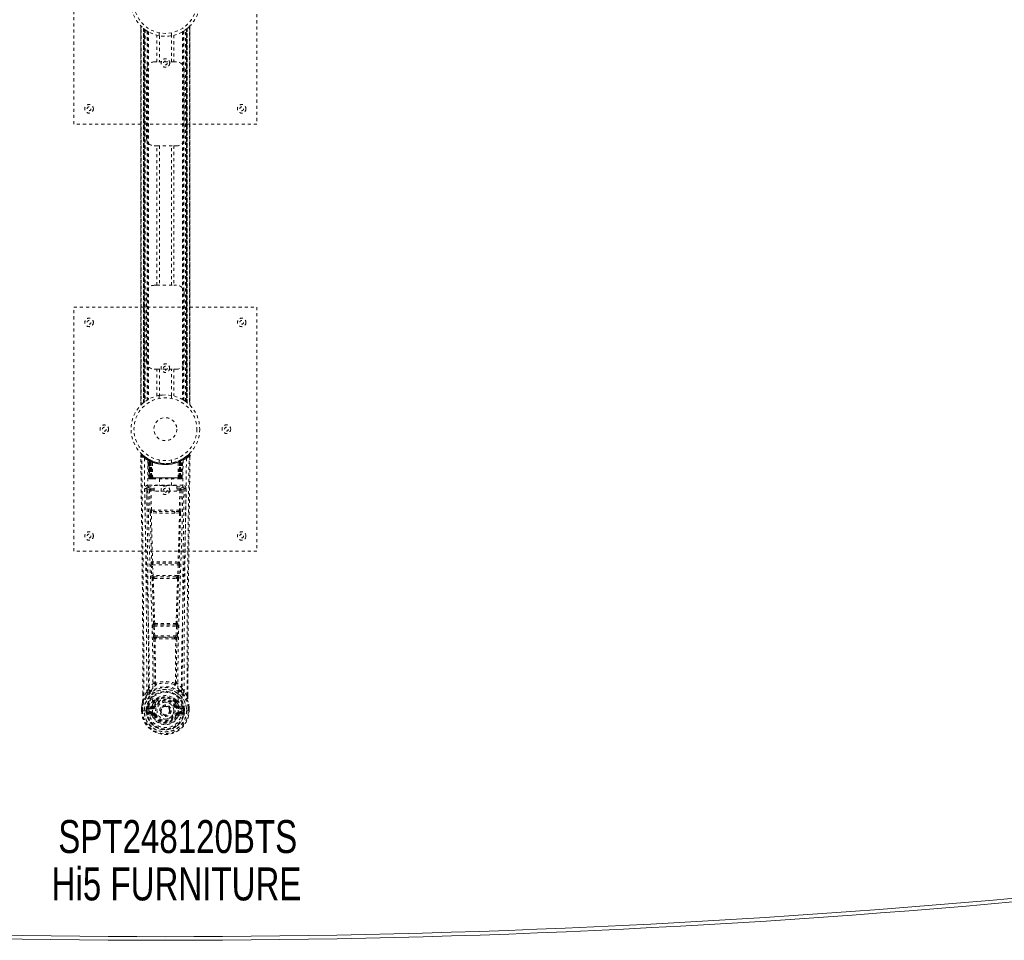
# Model space of a CAD drawing. Header units: inches. Extents: x 6 to 125, y 33 to 81.
# Tile 3 of 6: x 61 to 93, y 33 to 64. Entities that reach past the tile are written whole.
import ezdxf

# ---------------------------------------------------------------- set-up
doc = ezdxf.new("R2010")
doc.units = ezdxf.units.IN
doc.header["$MEASUREMENT"] = 0
doc.linetypes.add('SLD-Dashed', pattern=[0.075, 0.05, -0.025])
doc.linetypes.add('SLD-Solid', pattern=[0])
doc.layers.add('HI5-SYMBOLTEXT', color=5, linetype='SLD-Solid')
doc.styles.add('SLDTEXTSTYLE0', font='TXT', dxfattribs={"width": 0.75})

# ---------------------------------------------------------------- blocks, each defined once
blk = doc.blocks.new('SW_NOTE_0')
at = {"layer": 'HI5-SYMBOLTEXT', "color": 0, "char_height": 1.08, "attachment_point": 1, "style": 'SLDTEXTSTYLE0'}
for s, insert in [('SPT248120BTS', (0, 1.392)), ('Hi5 FURNITURE', (-0.218, -0.16))]:
    blk.add_mtext(s, dxfattribs=dict(at, insert=insert))

msp = doc.modelspace()

# ---------------------------------------------------------------- linework, layer by layer
at = {"color": 7, "linetype": 'SLD-Dashed', "lineweight": 0}
for p, q in [((62.547, 60.137), (62.547, 68.137)), ((68.547, 68.137), (68.547, 60.137)), ((64.742, 63.353), (64.742, 50.922)), ((64.742, 50.923), (64.742, 63.351)), ((64.742, 63.351), (64.743, 63.351)), ((64.742, 63.351), (64.742, 50.924)), ((64.754, 50.935), (64.754, 63.339)), ((64.837, 63.265), (64.832, 63.269)), ((64.832, 51.006), (64.832, 63.269)), ((64.832, 63.269), (64.832, 51.006)), ((64.837, 63.265), (64.837, 51.01)), ((64.838, 63.264), (64.838, 51.011)), ((64.877, 63.234), (64.841, 63.262)), ((64.841, 51.013), (64.841, 63.262)), ((64.841, 63.261), (64.841, 51.013)), ((64.853, 51.022), (64.853, 63.252)), ((64.857, 51.025), (64.857, 63.249)), ((64.859, 63.247), (64.859, 51.027)), ((64.861, 63.246), (64.861, 51.029)), ((66.234, 51.029), (66.234, 63.246)), ((66.236, 51.027), (66.236, 63.247)), ((66.238, 63.249), (66.238, 51.025)), ((66.239, 63.25), (66.239, 51.025)), ((66.248, 51.017), (66.248, 63.257)), ((66.254, 63.262), (66.254, 51.013)), ((66.254, 51.013), (66.254, 63.261)), ((66.262, 63.269), (66.258, 63.265)), ((66.258, 51.01), (66.258, 63.265)), ((66.262, 63.269), (66.262, 51.006)), ((66.262, 51.006), (66.262, 63.269)), ((66.34, 63.339), (66.34, 50.935)), ((66.352, 50.922), (66.352, 63.352)), ((66.352, 63.351), (66.352, 50.923)), ((66.353, 50.924), (66.353, 63.351)), ((64.883, 63.229), (64.883, 51.045)), ((64.949, 63.185), (64.944, 63.188)), ((64.949, 63.185), (64.949, 51.09)), ((64.974, 63.169), (64.974, 51.105)), ((64.992, 63.159), (64.992, 51.116)), ((65.266, 62.172), (65.266, 63.048)), ((65.347, 63.126), (65.347, 63.03)), ((65.35, 63.03), (65.35, 62.172)), ((65.745, 62.172), (65.745, 63.03)), ((65.747, 63.03), (65.747, 63.126)), ((65.829, 63.048), (65.829, 62.172)), ((66.103, 63.159), (66.103, 51.116)), ((66.12, 63.169), (66.12, 51.105)), ((66.146, 63.185), (66.146, 51.09)), ((66.203, 51.051), (66.203, 63.223)), ((65.182, 62.172), (65.266, 62.172)), ((65.829, 62.172), (65.266, 62.172)), ((65.829, 62.172), (65.912, 62.172)), ((64.932, 59.672), (64.932, 61.922)), ((66.162, 61.922), (66.162, 59.672)), ((68.547, 60.137), (62.547, 60.137)), ((65.266, 59.422), (65.182, 59.422)), ((65.266, 54.852), (65.266, 59.422)), ((65.266, 59.422), (65.829, 59.422)), ((65.35, 59.422), (65.35, 54.852)), ((65.745, 54.852), (65.745, 59.422)), ((65.829, 59.422), (65.829, 54.852)), ((65.912, 59.422), (65.829, 59.422)), ((65.182, 54.852), (65.266, 54.852)), ((65.266, 54.852), (65.829, 54.852)), ((65.829, 54.852), (65.912, 54.852)), ((64.932, 52.352), (64.932, 54.602)), ((66.162, 54.602), (66.162, 52.352)), ((62.547, 46.137), (62.547, 54.137)), ((62.547, 54.137), (68.547, 54.137)), ((68.547, 54.137), (68.547, 46.137)), ((65.266, 52.102), (65.182, 52.102)), ((65.266, 51.226), (65.266, 52.102)), ((65.266, 52.102), (65.829, 52.102)), ((65.35, 52.102), (65.35, 51.245)), ((65.745, 51.245), (65.745, 52.102)), ((65.829, 52.102), (65.829, 51.226)), ((65.912, 52.102), (65.829, 52.102)), ((64.832, 51.006), (64.837, 51.01)), ((64.837, 51.009), (64.843, 51.014)), ((65.347, 51.245), (65.347, 51.148)), ((65.747, 51.148), (65.747, 51.245)), ((66.146, 51.09), (66.15, 51.087)), ((66.218, 51.041), (66.254, 51.013)), ((66.352, 50.923), (66.352, 50.924)), ((64.741, 49.278), (64.742, 49.211)), ((64.771, 49.279), (64.791, 49.301)), ((64.832, 49.266), (64.79, 49.3)), ((64.979, 49.163), (64.966, 49.171)), ((64.985, 49.159), (64.972, 49.167)), ((64.994, 49.138), (64.98, 49.146)), ((65.002, 48.541), (64.98, 49.146)), ((65.015, 48.541), (64.994, 49.138)), ((65.045, 49.128), (64.997, 49.153)), ((65.013, 49.131), (65.036, 48.537)), ((65.081, 49.092), (65.013, 49.128)), ((65.033, 48.541), (65.013, 49.128)), ((65.026, 49.137), (65.053, 49.124)), ((65.04, 49.098), (65.053, 49.124)), ((65.04, 49.098), (65.041, 48.541)), ((65.048, 49.094), (65.04, 49.098)), ((65.048, 49.094), (65.06, 49.12)), ((65.048, 48.541), (65.048, 49.094)), ((65.064, 49.118), (65.049, 49.126)), ((65.053, 49.124), (65.06, 49.12)), ((65.054, 49.092), (65.066, 49.118)), ((65.054, 48.541), (65.054, 49.092)), ((65.054, 49.092), (65.061, 49.088)), ((65.061, 49.088), (65.073, 49.114)), ((65.061, 49.088), (65.061, 48.541)), ((65.065, 49.118), (65.064, 49.118)), ((65.072, 49.083), (65.084, 49.109)), ((65.072, 49.083), (65.072, 48.541)), ((65.079, 49.08), (65.072, 49.083)), ((65.079, 49.08), (65.09, 49.106)), ((65.079, 48.541), (65.079, 49.08)), ((65.081, 49.092), (65.082, 49.092)), ((65.1, 48.541), (65.081, 49.092)), ((65.082, 49.092), (65.101, 48.541)), ((65.084, 49.109), (65.09, 49.106)), ((65.131, 48.541), (65.127, 49.063)), ((65.347, 49.126), (65.347, 49.03)), ((65.747, 49.03), (65.747, 49.126)), ((65.963, 48.541), (65.968, 49.063)), ((65.994, 48.541), (66.013, 49.092)), ((66.014, 49.092), (65.994, 48.541)), ((66.004, 49.106), (66.011, 49.109)), ((66.004, 49.106), (66.016, 49.08)), ((66.011, 49.109), (66.023, 49.083)), ((66.013, 49.092), (66.014, 49.092)), ((66.082, 49.128), (66.014, 49.092)), ((66.023, 49.083), (66.016, 49.08)), ((66.016, 49.08), (66.016, 48.541)), ((66.03, 49.118), (66.022, 49.115)), ((66.022, 49.114), (66.034, 49.088)), ((66.022, 48.541), (66.023, 49.083)), ((66.037, 49.122), (66.029, 49.118)), ((66.029, 49.118), (66.041, 49.092)), ((66.031, 49.118), (66.03, 49.118)), ((66.097, 49.153), (66.031, 49.118)), ((66.034, 49.088), (66.041, 49.092)), ((66.034, 48.541), (66.034, 49.088)), ((66.035, 49.12), (66.042, 49.124)), ((66.035, 49.12), (66.047, 49.094)), ((66.041, 49.092), (66.041, 48.541)), ((66.042, 49.124), (66.051, 49.128)), ((66.042, 49.124), (66.055, 49.098)), ((66.055, 49.098), (66.047, 49.094)), ((66.047, 49.094), (66.047, 48.541)), ((66.054, 48.541), (66.055, 49.098)), ((66.059, 48.537), (66.082, 49.131)), ((66.062, 48.541), (66.082, 49.128)), ((66.08, 48.541), (66.101, 49.138)), ((66.093, 48.541), (66.114, 49.146)), ((66.114, 49.146), (66.101, 49.138)), ((66.129, 49.171), (66.116, 49.163)), ((66.305, 49.3), (66.263, 49.266)), ((66.354, 49.278), (66.324, 49.279)), ((66.352, 49.215), (66.352, 49.278)), ((66.353, 49.211), (66.354, 49.278)), ((66.353, 49.211), (66.354, 49.278)), ((65.002, 48.541), (65.015, 48.541)), ((65.041, 48.541), (65.002, 48.541)), ((65.015, 48.541), (65.054, 48.541)), ((65.033, 48.541), (65.1, 48.541)), ((65.041, 48.541), (65.048, 48.541)), ((65.041, 48.512), (65.048, 48.512)), ((65.045, 48.512), (65.055, 48.512)), ((66.047, 48.541), (65.048, 48.541)), ((65.061, 48.541), (65.054, 48.541)), ((65.055, 48.512), (65.061, 48.512)), ((65.061, 48.541), (66.034, 48.541)), ((65.063, 48.512), (65.117, 48.512)), ((65.072, 48.541), (65.079, 48.541)), ((65.073, 48.512), (65.079, 48.512)), ((66.016, 48.541), (65.079, 48.541)), ((65.117, 48.512), (65.079, 48.512)), ((65.101, 48.541), (65.1, 48.541)), ((65.101, 48.541), (65.131, 48.541)), ((65.131, 48.541), (65.963, 48.541)), ((65.131, 48.512), (65.139, 48.512)), ((65.139, 48.512), (65.956, 48.512)), ((65.352, 48.512), (65.352, 48.29)), ((65.742, 48.29), (65.742, 48.512)), ((65.956, 48.512), (65.964, 48.512)), ((65.963, 48.541), (65.994, 48.541)), ((65.978, 48.512), (66.032, 48.512)), ((66.016, 48.512), (65.978, 48.512)), ((65.994, 48.541), (65.994, 48.541)), ((65.994, 48.541), (66.062, 48.541)), ((66.016, 48.541), (66.022, 48.541)), ((66.016, 48.512), (66.022, 48.512)), ((66.041, 48.541), (66.034, 48.541)), ((66.034, 48.512), (66.04, 48.512)), ((66.04, 48.512), (66.05, 48.512)), ((66.041, 48.541), (66.08, 48.541)), ((66.046, 48.512), (66.054, 48.512)), ((66.047, 48.541), (66.054, 48.541)), ((66.093, 48.541), (66.054, 48.541)), ((66.08, 48.541), (66.093, 48.541)), ((64.936, 48.205), (64.935, 48.197)), ((64.935, 48.194), (64.938, 47.907)), ((64.98, 48.303), (64.98, 48.243)), ((66.115, 48.303), (64.98, 48.303)), ((64.98, 48.243), (65.177, 48.243)), ((65.029, 48.14), (65.044, 47.478)), ((65.073, 48.186), (65.073, 48.141)), ((65.177, 48.186), (65.073, 48.186)), ((65.089, 47.48), (65.073, 48.141)), ((65.177, 48.141), (65.073, 48.141)), ((65.177, 48.11), (65.177, 48.29)), ((65.177, 48.29), (65.927, 48.29)), ((65.927, 48.11), (65.177, 48.11)), ((65.927, 48.29), (65.927, 48.11)), ((65.927, 48.243), (66.115, 48.243)), ((66.021, 48.186), (65.927, 48.186)), ((66.021, 48.141), (65.927, 48.141)), ((66.021, 48.141), (66.006, 47.48)), ((66.021, 48.186), (66.021, 48.141)), ((66.066, 48.14), (66.051, 47.478)), ((66.115, 48.243), (66.115, 48.303)), ((66.156, 47.907), (66.16, 48.194)), ((66.16, 48.197), (66.159, 48.205)), ((66.006, 47.48), (65.089, 47.48)), ((65.25, 47.437), (65.097, 47.439)), ((65.845, 47.437), (65.25, 47.437)), ((65.998, 47.439), (65.845, 47.437)), ((65.243, 47.388), (65.086, 47.394)), ((66.009, 47.394), (65.852, 47.388)), ((68.547, 46.137), (62.547, 46.137)), ((65.082, 45.695), (65.099, 45.342)), ((65.097, 45.788), (65.089, 45.785)), ((65.127, 45.697), (65.968, 45.697)), ((65.144, 45.344), (65.127, 45.697)), ((65.133, 45.742), (65.141, 45.745)), ((65.962, 45.742), (65.133, 45.742)), ((65.968, 45.697), (65.951, 45.344)), ((65.954, 45.745), (65.962, 45.742)), ((66.013, 45.695), (65.995, 45.342)), ((66.006, 45.785), (65.998, 45.788)), ((65.951, 45.344), (65.144, 45.344)), ((65.149, 45.249), (65.181, 45.248)), ((65.191, 45.299), (65.159, 45.3)), ((65.191, 45.299), (65.904, 45.299)), ((65.904, 45.299), (65.936, 45.3)), ((65.913, 45.248), (65.946, 45.249)), ((65.137, 43.677), (65.154, 43.36)), ((65.161, 43.771), (65.146, 43.767)), ((65.182, 43.679), (65.913, 43.679)), ((65.198, 43.362), (65.182, 43.679)), ((65.191, 43.724), (65.205, 43.729)), ((65.904, 43.724), (65.191, 43.724)), ((65.89, 43.729), (65.904, 43.724)), ((65.913, 43.679), (65.897, 43.362)), ((65.934, 43.771), (65.948, 43.767)), ((65.958, 43.677), (65.941, 43.36)), ((65.897, 43.362), (65.198, 43.362)), ((65.208, 43.264), (65.248, 43.263)), ((65.256, 43.317), (65.217, 43.317)), ((65.256, 43.317), (65.839, 43.317)), ((65.878, 43.317), (65.839, 43.317)), ((65.847, 43.263), (65.887, 43.264)), ((66.284, 42.329), (66.283, 41.405)), ((66.285, 41.404), (66.288, 42.329)), ((65.22, 41.824), (65.22, 41.824)), ((65.875, 41.824), (65.875, 41.824)), ((64.81, 41.404), (64.81, 41.458)), ((64.811, 41.459), (64.811, 41.405)), ((64.936, 41.522), (64.84, 41.406)), ((66.255, 41.406), (66.159, 41.522)), ((64.768, 41.024), (64.768, 41.02)), ((64.768, 40.903), (64.768, 41.02)), ((64.769, 41.02), (64.769, 40.903)), ((64.797, 41.02), (64.797, 40.906)), ((64.948, 40.976), (64.919, 40.977)), ((64.919, 40.977), (64.919, 40.977)), ((64.919, 40.906), (64.919, 40.977)), ((64.948, 40.976), (64.949, 40.906)), ((64.949, 40.976), (64.954, 40.995)), ((64.954, 40.995), (64.954, 40.985)), ((64.954, 40.985), (64.954, 40.906)), ((64.964, 41.026), (64.96, 41.022)), ((64.964, 41.026), (64.975, 41.037)), ((65.089, 41.058), (64.975, 41.037)), ((64.975, 41.037), (64.975, 41.038)), ((64.975, 41.037), (64.975, 41.037)), ((64.989, 41.004), (65.119, 41.029)), ((64.989, 41.004), (64.989, 40.974)), ((65.119, 41.004), (64.989, 41.004)), ((65.119, 40.974), (64.989, 40.974)), ((65.119, 41.029), (65.119, 41.004)), ((65.119, 40.974), (65.119, 41.004)), ((65.174, 41.07), (65.201, 41.059)), ((65.179, 41.219), (65.179, 41.201)), ((65.187, 41.248), (65.198, 41.265)), ((65.203, 41.214), (65.202, 41.195)), ((65.892, 41.195), (65.892, 41.214)), ((65.894, 41.059), (65.921, 41.07)), ((65.896, 41.265), (65.908, 41.248)), ((65.916, 41.219), (65.916, 41.201)), ((65.976, 41.029), (66.106, 41.004)), ((65.976, 41.029), (65.976, 41.004)), ((66.106, 41.004), (65.976, 41.004)), ((65.976, 40.974), (65.976, 41.004)), ((66.106, 40.974), (65.976, 40.974)), ((66.12, 41.037), (66.005, 41.058)), ((66.106, 40.974), (66.106, 41.004)), ((66.12, 41.037), (66.13, 41.027)), ((66.131, 41.026), (66.13, 41.027)), ((66.131, 41.026), (66.13, 41.027)), ((66.134, 41.022), (66.131, 41.026)), ((66.141, 40.995), (66.141, 40.985)), ((66.146, 40.976), (66.141, 40.995)), ((66.141, 40.985), (66.141, 40.906)), ((66.176, 40.977), (66.146, 40.976)), ((66.146, 40.906), (66.146, 40.976)), ((66.176, 40.977), (66.176, 40.906)), ((66.176, 40.977), (66.176, 40.977)), ((66.297, 40.906), (66.297, 41.02)), ((66.326, 40.903), (66.326, 41.02)), ((66.327, 41.02), (66.327, 41.024)), ((66.327, 40.903), (66.327, 41.02)), ((64.768, 40.903), (64.772, 40.903)), ((64.772, 40.903), (64.825, 40.904)), ((64.825, 40.904), (64.848, 40.904)), ((64.848, 40.904), (65.006, 40.904)), ((64.919, 40.906), (64.949, 40.906)), ((64.919, 40.906), (64.919, 40.906)), ((64.954, 40.906), (64.949, 40.906)), ((64.972, 40.786), (65.091, 40.762)), ((65.002, 40.852), (65.002, 40.822)), ((65.002, 40.852), (65.119, 40.852)), ((65.119, 40.802), (65.002, 40.822)), ((65.002, 40.822), (65.119, 40.822)), ((65.119, 40.852), (65.119, 40.822)), ((65.119, 40.802), (65.119, 40.822)), ((65.124, 40.867), (65.124, 40.869)), ((65.178, 40.758), (65.175, 40.766)), ((65.201, 40.768), (65.178, 40.758)), ((65.391, 40.913), (65.392, 40.929)), ((65.391, 40.905), (65.391, 40.913)), ((65.916, 40.758), (65.894, 40.768)), ((65.916, 40.758), (65.971, 40.735)), ((65.971, 40.869), (65.971, 40.867)), ((65.976, 40.852), (65.976, 40.822)), ((65.976, 40.852), (66.093, 40.852)), ((66.093, 40.822), (65.976, 40.802)), ((65.976, 40.802), (65.976, 40.822)), ((65.976, 40.822), (66.093, 40.822)), ((66.004, 40.762), (66.123, 40.786)), ((66.089, 40.904), (66.247, 40.904)), ((66.093, 40.822), (66.093, 40.852)), ((66.141, 40.906), (66.146, 40.906)), ((66.247, 40.904), (66.27, 40.904)), ((66.27, 40.904), (66.323, 40.903)), ((66.323, 40.903), (66.327, 40.903))]:
    msp.add_line(p, q, dxfattribs=at)
at = {"color": 7, "linetype": 'SLD-Dashed', "lineweight": 0, "flags": 128}
for points in [[(64.853, 63.252), (64.842, 63.261), (64.837, 63.265)], [(65.354, 63.029), (65.351, 63.029), (65.35, 63.03)], [(65.745, 63.03), (65.734, 63.028), (65.725, 63.026)], [(65.35, 51.245), (65.349, 51.244), (65.366, 51.248), (65.404, 51.253), (65.459, 51.259), (65.523, 51.262), (65.547, 51.262)], [(65.35, 51.245), (65.361, 51.247), (65.386, 51.25)], [(65.741, 51.245), (65.743, 51.245), (65.745, 51.245)], [(64.789, 49.299), (64.782, 49.302), (64.774, 49.305), (64.766, 49.305), (64.758, 49.304), (64.751, 49.3), (64.746, 49.295), (64.742, 49.288), (64.741, 49.281)], [(64.741, 49.278), (64.741, 49.278), (64.743, 49.278), (64.75, 49.279), (64.759, 49.279), (64.765, 49.279), (64.771, 49.279)], [(64.81, 41.458), (64.802, 44.028), (64.774, 46.653), (64.741, 49.278)], [(64.84, 41.406), (64.838, 42.87), (64.829, 44.344), (64.815, 45.791), (64.812, 46.038), (64.809, 46.296), (64.806, 46.512), (64.803, 46.741), (64.8, 46.991), (64.797, 47.262), (64.794, 47.48), (64.79, 47.743), (64.786, 48.066), (64.784, 48.277), (64.78, 48.535), (64.777, 48.797), (64.774, 49.045), (64.771, 49.279)], [(64.86, 49.185), (64.867, 48.138), (64.886, 47.093), (64.916, 46.051), (64.951, 45.013), (64.985, 43.979), (65.01, 42.949), (65.019, 41.924), (65.006, 40.904)], [(64.996, 49.154), (64.957, 49.177), (64.908, 49.209)], [(64.969, 49.129), (64.977, 48.084), (64.999, 47.041), (65.03, 46.002), (65.068, 44.966), (65.104, 43.935), (65.13, 42.908), (65.138, 41.886), (65.124, 40.869)], [(64.974, 49.164), (64.981, 49.153), (64.985, 49.139)], [(65.011, 49.136), (65.012, 49.13), (65.012, 49.128)], [(66.126, 49.129), (66.117, 48.085), (66.096, 47.042), (66.064, 46.002), (66.027, 44.967), (65.991, 43.935), (65.964, 42.909), (65.956, 41.887), (65.971, 40.869)], [(66.235, 49.185), (66.228, 48.138), (66.208, 47.093), (66.179, 46.051), (66.144, 45.013), (66.11, 43.979), (66.084, 42.949), (66.076, 41.924), (66.088, 40.904)], [(66.187, 49.21), (66.138, 49.177), (66.093, 49.151)], [(66.255, 41.406), (66.257, 42.872), (66.266, 44.344), (66.28, 45.791), (66.283, 46.012), (66.285, 46.242), (66.288, 46.445), (66.29, 46.644), (66.293, 46.859), (66.295, 47.009), (66.297, 47.166), (66.299, 47.323), (66.3, 47.44), (66.302, 47.58), (66.304, 47.742), (66.309, 48.074), (66.311, 48.279), (66.314, 48.533), (66.318, 48.795), (66.321, 49.043), (66.324, 49.279)], [(66.304, 49.301), (66.271, 49.273), (66.263, 49.266)], [(66.288, 42.329), (66.293, 44.028), (66.32, 46.653), (66.353, 49.211)], [(66.351, 49.278), (66.349, 49.286), (66.346, 49.294), (66.341, 49.3), (66.334, 49.305), (66.327, 49.308), (66.32, 49.308), (66.312, 49.306), (66.306, 49.302)], [(65.072, 48.541), (65.064, 48.541), (65.057, 48.541), (65.05, 48.541), (65.044, 48.541), (65.039, 48.541), (65.035, 48.541), (65.033, 48.541), (65.033, 48.541)], [(65.033, 48.541), (65.034, 48.535), (65.035, 48.532)], [(65.063, 48.512), (65.063, 48.512), (65.064, 48.512)], [(66.062, 48.541), (66.061, 48.541), (66.059, 48.541), (66.056, 48.541), (66.051, 48.541), (66.045, 48.541), (66.038, 48.541), (66.03, 48.541), (66.022, 48.541)], [(64.875, 48.197), (64.876, 48.061), (64.879, 47.889), (64.881, 47.68), (64.885, 47.435), (64.888, 47.186), (64.891, 46.967), (64.893, 46.813), (64.895, 46.675), (64.896, 46.553), (64.898, 46.398), (64.9, 46.235), (64.902, 46.079), (64.912, 45.265), (64.921, 44.447), (64.929, 43.475), (64.934, 42.485), (64.936, 41.522)], [(64.935, 48.197), (64.959, 48.168), (65.029, 48.14)], [(65.073, 48.186), (65.004, 48.214), (64.98, 48.243)], [(65.073, 48.141), (65.057, 48.14), (65.043, 48.14), (65.033, 48.14), (65.029, 48.14)], [(66.115, 48.243), (66.091, 48.214), (66.021, 48.186)], [(66.066, 48.14), (66.061, 48.14), (66.051, 48.14), (66.037, 48.14), (66.021, 48.141)], [(66.066, 48.14), (66.136, 48.168), (66.16, 48.197)], [(66.159, 41.522), (66.159, 42.042), (66.161, 42.575), (66.164, 43.12), (66.167, 43.635), (66.171, 44.165), (66.177, 44.717), (66.182, 45.206), (66.185, 45.463), (66.188, 45.736), (66.192, 46.025), (66.196, 46.329), (66.199, 46.604), (66.202, 46.845), (66.205, 47.036), (66.208, 47.251), (66.211, 47.492), (66.214, 47.717), (66.216, 47.91), (66.218, 48.07), (66.22, 48.197)], [(65.089, 47.48), (65.074, 47.479), (65.059, 47.479), (65.049, 47.479), (65.044, 47.478)], [(65.845, 47.437), (65.547, 47.437), (65.25, 47.437)], [(66.051, 47.478), (66.046, 47.479), (66.036, 47.479), (66.021, 47.479), (66.006, 47.48)], [(65.053, 47.397), (65.072, 46.591), (65.097, 45.788)], [(65.131, 45.784), (65.106, 46.588), (65.086, 47.394)], [(65.852, 47.388), (65.547, 47.388), (65.243, 47.388)], [(66.009, 47.394), (65.989, 46.588), (65.964, 45.784)], [(66.042, 47.397), (66.022, 46.591), (65.998, 45.788)], [(65.127, 45.697), (65.112, 45.696), (65.097, 45.696), (65.087, 45.695), (65.082, 45.695)], [(66.013, 45.695), (66.008, 45.695), (65.998, 45.696), (65.983, 45.696), (65.968, 45.697)], [(65.144, 45.344), (65.129, 45.344), (65.114, 45.343), (65.104, 45.342), (65.099, 45.342)], [(65.099, 45.342), (65.102, 45.31), (65.102, 45.308)], [(65.114, 45.253), (65.139, 44.511), (65.161, 43.771)], [(65.196, 43.766), (65.174, 44.506), (65.149, 45.249)], [(65.946, 45.249), (65.921, 44.506), (65.898, 43.766)], [(65.98, 45.253), (65.956, 44.511), (65.934, 43.771)], [(65.995, 45.342), (65.991, 45.342), (65.981, 45.343), (65.966, 45.344), (65.951, 45.344)], [(65.995, 45.342), (65.993, 45.31), (65.993, 45.308)], [(65.182, 43.679), (65.167, 43.679), (65.153, 43.678), (65.142, 43.677), (65.137, 43.677)], [(65.182, 43.679), (65.181, 43.688), (65.181, 43.696), (65.181, 43.704), (65.182, 43.711), (65.186, 43.72), (65.191, 43.724)], [(65.904, 43.724), (65.909, 43.72), (65.912, 43.711), (65.913, 43.704), (65.914, 43.696), (65.914, 43.688), (65.913, 43.679)], [(65.958, 43.677), (65.953, 43.677), (65.942, 43.678), (65.928, 43.679), (65.913, 43.679)], [(65.198, 43.362), (65.183, 43.361), (65.169, 43.361), (65.159, 43.36), (65.154, 43.36)], [(65.172, 43.27), (65.183, 42.55), (65.184, 41.832)], [(65.208, 43.264), (65.219, 42.543), (65.22, 41.824)], [(65.847, 43.263), (65.547, 43.262), (65.248, 43.263)], [(65.839, 43.317), (65.547, 43.316), (65.256, 43.317)], [(65.875, 41.824), (65.876, 42.543), (65.887, 43.264)], [(65.878, 43.317), (65.879, 43.318), (65.881, 43.319), (65.884, 43.322), (65.89, 43.332), (65.894, 43.346), (65.897, 43.362)], [(65.941, 43.36), (65.936, 43.36), (65.926, 43.361), (65.912, 43.361), (65.897, 43.362)], [(65.922, 43.27), (65.912, 42.55), (65.911, 41.832)], [(65.182, 41.823), (65.081, 41.735), (64.995, 41.635)], [(65.182, 41.823), (65.184, 41.813), (65.188, 41.804), (65.195, 41.798), (65.202, 41.794), (65.21, 41.794), (65.218, 41.798), (65.225, 41.804), (65.23, 41.813)], [(65.865, 41.813), (65.87, 41.804), (65.877, 41.798), (65.885, 41.794), (65.893, 41.794), (65.9, 41.798), (65.906, 41.804), (65.911, 41.813), (65.913, 41.823)], [(66.1, 41.635), (66.013, 41.735), (65.913, 41.823)], [(64.978, 41.482), (64.877, 41.358), (64.798, 41.204)], [(64.84, 41.406), (64.834, 41.406), (64.828, 41.406), (64.822, 41.406), (64.817, 41.406), (64.813, 41.405), (64.811, 41.405), (64.81, 41.405), (64.81, 41.404)], [(65.088, 41.586), (65.083, 41.58), (65.073, 41.571)], [(65.33, 41.353), (65.273, 41.323), (65.198, 41.265)], [(65.896, 41.265), (65.822, 41.323), (65.765, 41.353)], [(66.021, 41.571), (66.012, 41.579), (66.007, 41.586)], [(66.117, 41.482), (66.217, 41.358), (66.296, 41.204)], [(66.285, 41.404), (66.285, 41.405), (66.284, 41.405), (66.282, 41.405), (66.278, 41.406), (66.273, 41.406), (66.267, 41.406), (66.261, 41.406), (66.255, 41.406)], [(64.768, 41.02), (64.767, 41.02), (64.769, 41.02), (64.771, 41.02), (64.775, 41.02), (64.779, 41.02), (64.785, 41.02), (64.791, 41.02), (64.797, 41.02)], [(64.798, 41.204), (64.781, 41.125), (64.768, 41.024)], [(64.768, 41.02), (64.781, 41.117), (64.797, 41.193)], [(64.768, 41.024), (64.769, 41.024), (64.771, 41.024), (64.774, 41.023), (64.777, 41.023), (64.782, 41.022), (64.787, 41.021), (64.792, 41.021), (64.797, 41.02)], [(64.798, 41.204), (64.797, 41.199), (64.797, 41.193)], [(64.948, 40.976), (64.949, 40.976), (64.949, 40.976)], [(64.989, 40.974), (64.97, 40.977), (64.954, 40.985)], [(65.117, 41.081), (65.103, 41.064), (65.089, 41.058)], [(65.179, 41.201), (65.146, 41.149), (65.117, 41.081)], [(65.231, 41.183), (65.201, 41.133), (65.174, 41.07)], [(65.228, 41.047), (65.223, 41.049), (65.218, 41.051), (65.213, 41.053), (65.209, 41.055), (65.206, 41.057), (65.203, 41.058), (65.201, 41.058), (65.201, 41.059)], [(65.494, 41.06), (65.536, 41.069), (65.553, 41.07)], [(65.921, 41.07), (65.894, 41.133), (65.864, 41.183)], [(65.866, 41.047), (65.872, 41.049), (65.877, 41.051), (65.881, 41.053), (65.886, 41.055), (65.889, 41.057), (65.892, 41.058), (65.893, 41.058), (65.894, 41.059)], [(65.916, 41.201), (65.948, 41.149), (65.978, 41.081)], [(65.978, 41.081), (65.992, 41.064), (66.005, 41.058)], [(66.141, 40.985), (66.124, 40.977), (66.106, 40.974)], [(66.146, 40.976), (66.146, 40.976), (66.146, 40.976)], [(66.298, 41.193), (66.298, 41.199), (66.296, 41.204)], [(66.327, 41.024), (66.315, 41.114), (66.296, 41.204)], [(66.327, 41.024), (66.326, 41.024), (66.324, 41.024), (66.321, 41.023), (66.317, 41.023), (66.313, 41.022), (66.308, 41.021), (66.303, 41.021), (66.297, 41.02)], [(66.297, 41.02), (66.304, 41.02), (66.31, 41.02), (66.315, 41.02), (66.32, 41.02), (66.324, 41.02), (66.326, 41.02), (66.327, 41.02), (66.327, 41.02)], [(66.327, 41.02), (66.314, 41.117), (66.298, 41.193)], [(64.797, 40.906), (64.791, 40.905), (64.785, 40.905), (64.779, 40.905), (64.775, 40.905), (64.771, 40.904), (64.769, 40.904), (64.767, 40.904), (64.768, 40.903)], [(64.959, 40.835), (64.979, 40.848), (65.002, 40.852)], [(65.971, 40.867), (65.965, 40.79), (65.942, 40.716), (65.903, 40.647), (65.849, 40.587), (65.784, 40.538), (65.71, 40.502), (65.63, 40.48), (65.547, 40.473), (65.465, 40.48), (65.385, 40.502), (65.311, 40.538), (65.246, 40.587), (65.192, 40.647), (65.153, 40.716), (65.13, 40.79), (65.124, 40.867)], [(65.228, 40.779), (65.223, 40.777), (65.218, 40.775), (65.213, 40.773), (65.209, 40.771), (65.206, 40.77), (65.203, 40.769), (65.201, 40.768), (65.201, 40.768)], [(65.866, 40.779), (65.872, 40.777), (65.877, 40.775), (65.881, 40.773), (65.886, 40.771), (65.889, 40.77), (65.892, 40.769), (65.893, 40.768), (65.894, 40.768)], [(65.926, 40.774), (65.92, 40.767), (65.916, 40.758)], [(65.976, 40.802), (65.939, 40.788), (65.926, 40.774)], [(66.093, 40.852), (66.116, 40.848), (66.136, 40.835)], [(66.327, 40.903), (66.327, 40.904), (66.326, 40.904), (66.324, 40.904), (66.32, 40.904), (66.315, 40.905), (66.31, 40.905), (66.304, 40.905), (66.297, 40.906)]]:
    msp.add_lwpolyline(points, dxfattribs=at)
at = {"color": 7, "linetype": 'SLD-Dashed', "lineweight": 0}
for centre, radius in [((65.547, 64.137), 1.125), ((65.547, 64.137), 1.03), ((65.547, 62.137), 0.141), ((65.547, 62.137), 0.0625), ((63.047, 60.637), 0.141), ((63.047, 60.637), 0.0625), ((68.047, 60.637), 0.141), ((68.047, 60.637), 0.0625), ((63.047, 53.637), 0.14), ((63.047, 53.637), 0.0625), ((68.047, 53.637), 0.14), ((68.047, 53.637), 0.0625), ((65.547, 52.137), 0.14), ((65.547, 52.137), 0.0625), ((65.547, 50.137), 1.125), ((65.547, 50.137), 1.03), ((65.547, 50.137), 0.376), ((63.547, 50.137), 0.14), ((63.547, 50.137), 0.0625), ((67.547, 50.137), 0.141), ((67.547, 50.137), 0.0625), ((65.547, 48.137), 0.141), ((65.547, 48.137), 0.0625), ((63.047, 46.637), 0.141), ((63.047, 46.637), 0.0625), ((68.047, 46.637), 0.141), ((68.047, 46.637), 0.0625), ((65.547, 40.913), 0.7), ((65.547, 40.913), 0.69), ((65.547, 40.913), 0.623), ((65.547, 40.913), 0.32), ((65.547, 40.913), 0.275), ((65.547, 40.913), 0.188), ((65.547, 40.913), 0.156), ((65.547, 40.913), 0.142), ((65.547, 40.913), 0.139), ((65.547, 40.913), 0.138)]:
    msp.add_circle(centre, radius, dxfattribs=at)
for centre, radius, start, end in [((65.537, 64.126), 1.11, 224.3015, 225.1856), ((65.552, 64.142), 1.132, 231.1136, 232.402), ((65.547, 64.137), 1.125, 232.2641, 239.3833), ((65.547, 64.138), 1.126, 307.595, 308.8898), ((65.569, 64.113), 1.092, 307.6169, 315.7602), ((65.548, 64.136), 1.124, 307.9221, 309.4648), ((65.547, 64.137), 1.125, 237.8645, 240.424), ((65.547, 64.137), 1.125, 299.5758, 302.1355), ((65.182, 61.922), 0.25, 90, 180), ((65.912, 61.922), 0.25, 0, 90), ((65.182, 59.672), 0.25, 180, 270), ((65.912, 59.672), 0.25, 270, 0), ((65.182, 54.602), 0.25, 90, 180), ((65.912, 54.602), 0.25, 0, 90), ((65.182, 52.352), 0.25, 180, 270), ((65.912, 52.352), 0.25, 270, 0), ((65.525, 50.162), 1.092, 127.6159, 135.7608), ((65.556, 50.127), 1.138, 127.6003, 128.881), ((65.547, 50.138), 1.124, 119.5743, 122.1368), ((65.546, 50.134), 1.128, 57.8683, 60.4207), ((65.547, 50.137), 1.125, 52.2632, 59.3837), ((65.545, 50.134), 1.129, 51.1134, 52.4049), ((65.611, 50.201), 1.035, 44.2675, 45.2155), ((64.771, 49.279), 0.03, 47.8633, 180.721), ((65.55, 50.182), 1.213, 228.1747, 235.3215), ((65.547, 50.137), 1.158, 227.8706, 312.1289), ((65.545, 50.134), 1.123, 227.9073, 235.3631), ((64.89, 49.185), 0.03, 55.9365, 179.8252), ((65.535, 50.376), 1.369, 240.4504, 245.5695), ((65.547, 50.137), 1.127, 235.3513, 240.4899), ((64.95, 49.145), 0.03, 1.9842, 58.9543), ((65.529, 50.107), 1.092, 238.9438, 239.855), ((64.931, 49.109), 0.0714, 31.6412, 58.9245), ((65.01, 49.117), 0.0429, 114.1698, 163.0223), ((65.547, 50.169), 1.19, 240.8884, 299.1116), ((64.964, 49.137), 0.0299, 1.9054, 59.7266), ((65.549, 50.14), 1.131, 239.7471, 244.7185), ((65.558, 50.159), 1.153, 239.9607, 244.0338), ((65.529, 49.761), 0.824, 228.269, 233.6273), ((65.547, 50.137), 1.127, 240.4888, 299.5112), ((65.526, 49.753), 0.813, 229.1451, 234.4966), ((64.983, 49.127), 0.0299, 1.8038, 60.773), ((65.55, 50.143), 1.134, 240.819, 245.7215), ((64.983, 49.127), 0.03, 16.8938, 61.268), ((65.528, 49.75), 0.808, 230.3928, 235.6755), ((65.547, 50.136), 1.155, 244.3786, 295.6214), ((65.547, 50.136), 1.155, 245.0794, 294.9206), ((65.051, 49.092), 0.0297, 1.4787, 64.5219), ((65.052, 49.091), 0.0297, 1.4787, 64.5687), ((65.547, 50.136), 1.155, 246.0604, 293.9396), ((65.503, 49.688), 0.73, 234.7856, 238.9973), ((65.097, 49.08), 0.0345, 328.9831, 15.144), ((65.547, 50.1), 1.12, 247.9469, 292.0531), ((65.997, 49.08), 0.0345, 164.8526, 211.0179), ((65.592, 49.688), 0.729, 301.0015, 305.2153), ((65.547, 50.137), 1.128, 294.2649, 299.1948), ((66.042, 49.091), 0.0297, 115.4312, 178.5215), ((66.043, 49.092), 0.0297, 115.4776, 178.5199), ((65.567, 49.75), 0.808, 304.3235, 309.6083), ((65.571, 49.75), 0.809, 305.4905, 310.8679), ((66.098, 48.995), 0.138, 89.4186, 113.4577), ((65.566, 49.761), 0.823, 306.3708, 311.7332), ((66.112, 49.127), 0.0299, 119.2275, 178.1957), ((66.11, 49.129), 0.0273, 117.6547, 182.2978), ((65.558, 50.12), 1.107, 298.6398, 300.2589), ((66.131, 49.137), 0.0299, 120.2737, 178.0943), ((65.547, 50.137), 1.128, 299.511, 304.648), ((66.085, 49.117), 0.0429, 16.9773, 65.8309), ((66.144, 49.145), 0.03, 121.0473, 178.0137), ((65.56, 50.376), 1.369, 294.4298, 299.5504), ((65.552, 50.131), 1.12, 304.6278, 312.0883), ((66.205, 49.185), 0.03, 0.1682, 124.07), ((65.548, 50.179), 1.209, 304.6695, 311.8393), ((66.324, 49.279), 0.03, 359.2792, 132.1365), ((66.253, 49.235), 0.0832, 31.8631, 52.5919), ((65.032, 48.542), 0.03, 181.9957, 269.9948), ((65.062, 48.585), 0.0742, 215.9472, 253.262), ((65.045, 48.542), 0.03, 181.9688, 269.9707), ((65.059, 48.68), 0.166, 259.5934, 268.3488), ((65.063, 48.542), 0.03, 181.9321, 269.9373), ((65.46, 48.534), 0.413, 179.0124, 183.0341), ((65.64, 48.535), 0.586, 179.3933, 182.0344), ((65.487, 48.534), 0.426, 179.0442, 182.9385), ((65.517, 48.534), 0.445, 179.0885, 182.8212), ((65.525, 48.534), 0.446, 179.0886, 182.8059), ((65.13, 48.542), 0.0299, 181.7972, 269.8127), ((65.131, 48.542), 0.0299, 181.7972, 269.8127), ((65.166, 48.535), 0.0354, 169.2795, 219.198), ((65.927, 48.535), 0.0369, 321.8573, 9.6657), ((65.964, 48.542), 0.0299, 270.1876, 358.2023), ((65.965, 48.542), 0.0299, 270.1875, 358.2027), ((65.572, 48.534), 0.444, 357.1784, 0.912), ((65.578, 48.534), 0.445, 357.1787, 0.9117), ((66.027, 48.547), 0.0356, 262.0669, 350.2937), ((66.032, 48.542), 0.03, 270.063, 358.0676), ((65.608, 48.534), 0.426, 357.0624, 0.9548), ((65.454, 48.535), 0.587, 357.9675, 0.6049), ((66.036, 48.677), 0.163, 271.6995, 280.6283), ((65.634, 48.534), 0.413, 356.9663, 0.9865), ((66.05, 48.542), 0.03, 270.0296, 358.0309), ((66.032, 48.585), 0.0742, 286.7378, 324.0528), ((66.063, 48.542), 0.03, 270.005, 358.0045), ((64.98, 48.198), 0.105, 90.0047, 180.7377), ((64.911, 46.599), 1.598, 89.1339, 91.2851), ((-434.541, 40.316), 499.538, 0.1512, 0.90393), ((64.978, 48.2), 0.0423, 88.0359, 173.4323), ((65.074, 48.141), 0.0451, 90.4308, 180.901), ((66.021, 48.141), 0.0451, 359.0378, 89.5678), ((565.638, 40.316), 499.54, 179.09607, 179.8488), ((66.115, 48.198), 0.105, 359.2622, 89.9953), ((66.117, 48.2), 0.0423, 6.5679, 91.9637), ((66.184, 46.595), 1.603, 88.7191, 90.8641), ((65.445, 47.479), 0.401, 180.076, 191.8386), ((65.098, 47.393), 0.0456, 91.7545, 175.8266), ((65.195, 47.391), 0.109, 154.2115, 178.3451), ((65.194, 47.479), 0.105, 179.6312, 202.4733), ((65.331, 47.4), 0.0889, 155.606, 187.6356), ((65.764, 47.4), 0.0889, 352.3663, 24.3936), ((65.901, 47.479), 0.105, 337.5274, 0.3681), ((65.898, 47.391), 0.111, 1.784, 25.6604), ((65.996, 47.393), 0.0456, 4.1722, 88.2465), ((65.649, 47.479), 0.401, 348.1482, 359.9216), ((65.079, 47.535), 0.141, 259.4741, 273.0495), ((66.016, 47.533), 0.139, 266.8577, 280.6147), ((65.289, 45.725), 0.209, 163.5085, 188.4121), ((65.134, 45.787), 0.0451, 182.9196, 269.4057), ((65.142, 45.79), 0.0451, 182.9888, 269.3794), ((65.123, 45.875), 0.091, 253.005, 274.8375), ((65.181, 45.712), 0.0563, 148.2416, 195.7334), ((65.547, 9.15), 36.637, 89.3487, 90.6512), ((65.186, 45.778), 0.055, 173.162, 216.331), ((65.547, 12.933), 32.815, 89.2909, 90.7091), ((65.953, 45.79), 0.0451, 270.6202, 357.0117), ((65.91, 45.778), 0.0546, 323.5202, 6.9864), ((65.961, 45.787), 0.0451, 270.5941, 357.0806), ((65.914, 45.712), 0.0563, 344.2671, 31.7583), ((65.971, 45.875), 0.0908, 265.1458, 287.0254), ((65.806, 45.725), 0.209, 351.5836, 16.4949), ((65.238, 45.31), 0.136, 180.717, 204.7112), ((65.16, 45.254), 0.0456, 91.2536, 181.8245), ((65.141, 45.332), 0.0837, 251.1193, 275.2103), ((65.212, 45.342), 0.068, 178.3623, 218.9053), ((65.235, 45.259), 0.0867, 151.6248, 186.5733), ((65.262, 45.26), 0.0814, 151.3106, 188.7529), ((65.547, 78.028), 32.782, 269.3605, 270.6395), ((65.547, 78.653), 33.356, 269.387, 270.613), ((65.833, 45.26), 0.0814, 351.2465, 28.6896), ((65.883, 45.342), 0.068, 321.1053, 1.6326), ((65.936, 45.257), 0.0424, 40.451, 90.413), ((65.859, 45.258), 0.0869, 353.4621, 28.3394), ((65.953, 45.333), 0.0843, 264.8727, 288.7951), ((65.936, 45.254), 0.0448, 357.9383, 42.9028), ((65.857, 45.31), 0.136, 335.335, 359.2484), ((65.298, 43.706), 0.163, 158.1271, 190.2201), ((65.191, 43.769), 0.0451, 183.2269, 269.1399), ((65.206, 43.774), 0.0451, 183.3934, 269.1021), ((65.19, 43.84), 0.075, 247.0717, 274.893), ((65.547, 6.393), 37.374, 89.4617, 90.5381), ((65.254, 43.76), 0.0578, 174.2263, 212.3433), ((65.547, 11.146), 32.585, 89.3979, 90.6021), ((65.889, 43.774), 0.0451, 270.8981, 356.6063), ((65.841, 43.76), 0.0574, 327.5035, 5.9265), ((65.905, 43.84), 0.0749, 265.096, 292.947), ((65.903, 43.769), 0.0451, 270.8601, 356.7733), ((65.797, 43.706), 0.163, 349.7777, 21.8744), ((65.334, 43.351), 0.181, 177.2181, 206.467), ((65.218, 43.272), 0.0457, 91.8536, 181.7288), ((65.202, 43.337), 0.073, 245.7435, 274.5993), ((65.255, 43.36), 0.0575, 177.8223, 227.5889), ((65.311, 43.275), 0.104, 155.969, 186.1384), ((65.348, 43.277), 0.101, 156.5262, 187.766), ((65.747, 43.277), 0.101, 352.2341, 23.4743), ((65.877, 43.272), 0.0457, 358.2722, 88.1453), ((65.784, 43.275), 0.104, 353.8615, 24.0308), ((65.892, 43.337), 0.0735, 265.5092, 294.1523), ((65.76, 43.351), 0.181, 333.537, 2.7738), ((65.547, 40.913), 0.787, 8.0937, 171.9063), ((65.547, 40.913), 0.758, 8.0936, 171.9064), ((60.204, 44.072), 5.375, 331.6693, 333.0298), ((65.056, 41.637), 0.0608, 182.5705, 302.004), ((65.82, 41.074), 0.893, 128.8525, 145.0102), ((65.171, 41.831), 0.0134, 326.1026, 3.2857), ((65.242, 41.827), 0.0608, 184.0466, 286.2247), ((65.217, 41.894), 0.0708, 242.7167, 272.7208), ((65.233, 41.825), 0.0128, 186.6327, 257.6632), ((65.547, 40.9), 0.966, 70.8188, 109.1817), ((65.302, 41.83), 0.0738, 193.2385, 235.0247), ((65.547, 40.975), 0.844, 70.0598, 109.9402), ((65.852, 41.827), 0.0608, 253.7754, 355.9534), ((65.793, 41.83), 0.0738, 304.9754, 346.7614), ((65.275, 41.074), 0.893, 34.9893, 51.148), ((65.862, 41.825), 0.0128, 282.3456, 353.3573), ((65.878, 41.895), 0.0709, 267.2928, 297.2764), ((65.924, 41.831), 0.0133, 176.7956, 213.9382), ((66.039, 41.637), 0.0608, 238.0005, 357.4272), ((70.889, 44.072), 5.374, 206.9701, 208.331), ((63.623, 41.375), 1.187, 351.2122, 1.4269), ((61.326, 42.022), 3.567, 346.7471, 350.0571), ((65.547, 40.913), 0.632, 5.8274, 174.1726), ((65.27, 41.84), 0.461, 223.6675, 230.8202), ((65.547, 40.913), 0.602, 6.0327, 173.9673), ((66.528, 39.905), 2.212, 131.1324, 134.4929), ((65.547, 40.901), 0.453, 40.4512, 139.5488), ((65.547, 40.873), 0.494, 47.4883, 132.5117), ((65.547, 40.92), 0.411, 39.706, 140.294), ((65.547, 40.933), 0.473, 62.6129, 117.3871), ((64.566, 39.905), 2.212, 45.5071, 48.8675), ((65.826, 41.84), 0.461, 309.173, 316.3342), ((69.771, 42.023), 3.569, 189.9437, 193.2517), ((67.471, 41.375), 1.187, 178.5717, 188.7901), ((65.069, 40.981), 0.116, 159.6268, 173.1148), ((64.988, 41.035), 0.0306, 205.428, 270.9248), ((65.412, 40.822), 0.492, 115.708, 155.48), ((65.356, 40.815), 0.441, 113.5944, 149.7432), ((65.119, 41.059), 0.0299, 181.1787, 268.9462), ((65.147, 41.086), 0.031, 190.1787, 328.3477), ((65.113, 41.094), 0.0649, 274.9223, 338.6828), ((65.119, 41.093), 0.089, 270, 337.226), ((65.119, 41.093), 0.119, 269.999, 337.2267), ((65.224, 41.223), 0.0448, 146.2179, 184.9378), ((65.201, 41.26), 0.0459, 241.1805, 271.7105), ((65.209, 41.204), 0.0305, 185.7188, 315.445), ((65.201, 41.241), 0.0459, 241.1262, 271.7027), ((65.238, 41.269), 0.0396, 185.1747, 232.8772), ((65.547, 40.913), 0.376, 22.774, 157.226), ((65.229, 41.217), 0.0347, 219.3898, 272.7352), ((65.236, 41.213), 0.033, 131.618, 178.1179), ((65.547, 40.913), 0.346, 22.7738, 157.2262), ((65.547, 40.913), 0.275, 90.0001, 269.9999), ((65.547, 40.913), 0.275, 270.0001, 89.9999), ((65.886, 41.204), 0.0305, 224.5496, 354.2867), ((65.865, 41.217), 0.0347, 267.2716, 320.6037), ((65.976, 41.093), 0.119, 202.7732, 270.0011), ((65.857, 41.269), 0.0396, 307.1228, 354.8253), ((65.859, 41.213), 0.033, 1.8809, 48.3827), ((65.893, 41.26), 0.0459, 268.2898, 298.8193), ((65.894, 41.241), 0.0459, 268.2972, 298.8741), ((65.976, 41.093), 0.089, 202.774, 270), ((65.678, 40.817), 0.499, 24.8891, 63.9931), ((65.871, 41.223), 0.0449, 355.0879, 33.9404), ((65.739, 40.816), 0.441, 30.2264, 66.4269), ((65.948, 41.086), 0.031, 211.5698, 349.9035), ((65.982, 41.094), 0.0649, 201.3154, 265.0793), ((65.976, 41.059), 0.0299, 271.1008, 358.7743), ((66.107, 41.035), 0.0306, 269.0751, 334.5718), ((66.055, 40.988), 0.0863, 4.5673, 22.6917), ((66.297, 41.02), 0.03, 0.0028, 5.051), ((65.547, 40.913), 0.78, 180, 359.3038), ((65.547, 40.913), 0.78, 180.7166, 359.2834), ((65.547, 40.913), 0.75, 180.5685, 359.4315), ((65.547, 40.913), 0.629, 180.6527, 359.3473), ((65.547, 40.913), 0.599, 180.6527, 359.3473), ((65.547, 40.913), 0.593, 180.6711, 187.6091), ((65.163, 40.862), 0.206, 187.661, 201.6573), ((65.001, 40.792), 0.0299, 88.0463, 192.1079), ((65.13, 41.101), 0.233, 238.0352, 268.5965), ((65.547, 40.898), 0.541, 179.3501, 0.6499), ((65.119, 40.772), 0.0301, 91.4243, 197.65), ((65.082, 40.718), 0.0454, 22.4818, 78.6918), ((65.119, 40.733), 0.119, 22.7737, 89.9989), ((65.119, 40.733), 0.089, 22.774, 90), ((65.113, 40.73), 0.0715, 29.6317, 85.205), ((64.578, 42.111), 1.48, 291.6261, 293.9229), ((65.547, 40.913), 0.459, 202.774, 337.226), ((65.547, 40.913), 0.4, 202.774, 337.226), ((65.547, 40.913), 0.376, 202.774, 337.226), ((65.547, 40.913), 0.346, 202.7742, 337.2258), ((65.976, 40.733), 0.119, 90.001, 157.2264), ((65.976, 40.733), 0.089, 90, 157.226), ((65.969, 41.091), 0.221, 270.3113, 302.5179), ((66.013, 40.718), 0.0453, 101.2423, 157.5841), ((65.975, 40.772), 0.0301, 342.3517, 88.5743), ((66.094, 40.792), 0.0299, 347.892, 91.9539), ((65.931, 40.862), 0.206, 338.3424, 352.3396), ((65.547, 40.913), 0.593, 352.3909, 359.3289), ((66.148, 39.794), 1.112, 88.5831, 90.1103)]:
    msp.add_arc(centre, radius, start, end, dxfattribs=at)
at = {"color": 7, "linetype": 'SLD-Solid', "lineweight": 15}
for radius, start, end in [(306.773, 258.76873, 281.23127), (306.654, 258.78685, 281.21315), (306.654, 258.78685, 281.21315)]:
    msp.add_arc((65.547, 340.16), radius, start, end, dxfattribs=at)

# ---------------------------------------------------------------- block references
at = {"layer": 'HI5-SYMBOLTEXT', "color": 5}
msp.add_blockref('SW_NOTE_0', (62.038, 35.935), dxfattribs=at)

doc.saveas('drawing.dxf')
